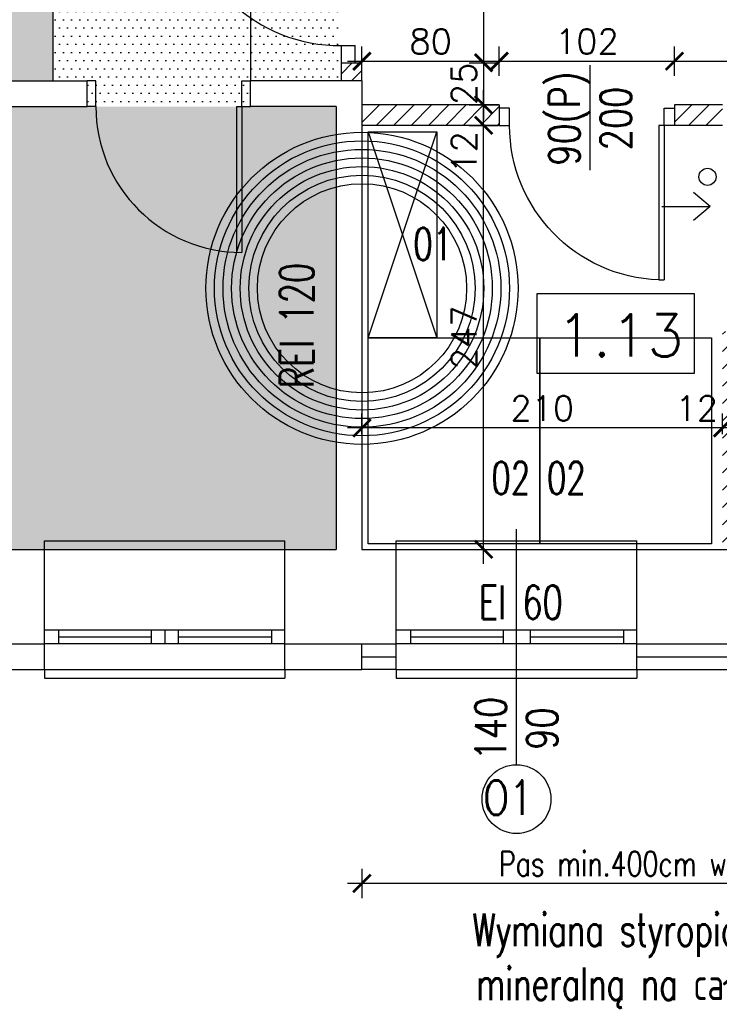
# Model space of a CAD drawing. Header units: millimetres. Extents: x 31969 to 285678, y -69766 to -1123.
# Tile 74 of 176: x 140259 to 140666, y -10870 to -10296. Entities that reach past the tile are written whole.
import ezdxf
from ezdxf.lldxf.tags import DXFTag

# ---------------------------------------------------------------- set-up
doc = ezdxf.new("R2010")
doc.units = ezdxf.units.MM
for name, color, linetype in [('a-izolacja 1', 3, 'Continuous'), ('a-opis 1', 3, 'Continuous'), ('a-opis 3', 15, 'Continuous'), ('a-opis stolarki 1', 3, 'Continuous'), ('a-opis stolarki 2', 1, 'Continuous'), ('a-opis technologii 2', 12, 'Continuous'), ('a-przekrój 1', 3, 'Continuous'), ('a-przekrój 2', 251, 'Continuous'), ('a-schody', 3, 'Continuous'), ('a-stolarka drzwiowa', 3, 'Continuous'), ('a-stolarka istniejąca', 3, 'Continuous'), ('a-stolarka okienna', 3, 'Continuous'), ('a-szkło', 4, 'Continuous'), ('a-szraf', 252, 'Continuous'), ('a-wentylacja', 3, 'Continuous'), ('a-wymiary', 11, 'Continuous'), ('a-wyposażenie', 84, 'Continuous'), ('a-ściany działowe projektowane', 5, 'Continuous'), ('a-ściany istniejące murowane', 6, 'Continuous')]:
    doc.layers.add(name, color=color, linetype=linetype)
doc.layers.add('a-pomocnicza', color=42, linetype='Continuous', plot=False)
doc.styles.add('MAREK', font='simplex.shx')
doc.styles.add('RS01507', font='romans.shx', dxfattribs={"width": 0.7, "height": 0.15})
doc.styles.add('WYMIAR', font='romans.shx', dxfattribs={"width": 0.8})
doc.linetypes.add('BATTING', pattern='A,0.0001,-0.1,[134,ltypeshp.shx,S=0.1,R=0,X=-0.1,Y=0],-0.2,[134,ltypeshp.shx,S=0.1,R=180,X=0.1,Y=0],-0.1', length=0.4001)
tags = doc.linetypes.add('DASHED', pattern=[0.75, 0.5, -0.25]).pattern_tags.tags
tags[6:7] = [DXFTag(74, 4), DXFTag(75, 0), DXFTag(340, '0'), DXFTag(46, 1.0), DXFTag(50, 0.0), DXFTag(44, 0.0), DXFTag(45, 0.0)]
tags[4:5] = [DXFTag(74, 4), DXFTag(75, 0), DXFTag(340, '0'), DXFTag(46, 1.0), DXFTag(50, 0.0), DXFTag(44, 0.0), DXFTag(45, 0.0)]
doc.dimstyles.new('MAREK', dxfattribs={"dimscale": 0.85, "dimtxt": 17, "dimasz": 12, "dimexe": 10, "dimexo": 0.625, "dimgap": 5, "dimtad": 1, "dimdec": 1, "dimdsep": 46, "dimtxsty": 'MAREK', "dimblk1": 'ARCHTICK', "dimblk2": 'ARCHTICK', "dimsah": 1, "dimcen": 2.5, "dimdle": 10, "dimadec": 0, "dimazin": 0, "dimtfac": 1, "dimtdec": 1, "dimtmove": 1, "dimatfit": 3, "dimldrblk": 'ARCHTICK', "dimfxl": 10, "dimfxlon": 1, "dimtolj": 1, "dimtzin": 0, "dimarcsym": 0})

# ---------------------------------------------------------------- blocks, each defined once
blk = doc.blocks.new('A$C42BE72CD')
at = {"layer": 'a-stolarka drzwiowa'}
for p, q in [((6, 99.95), (0, 99.95)), ((6, 89.95), (6, 99.95)), ((96, 89.95), (96, 99.95)), ((96, 99.95), (102, 99.95)), ((0, 89.95), (6, 89.95)), ((6, 89.95), (9, 89.95)), ((6, 89.95), (6, 0)), ((9, 89.95), (9, 0)), ((102, 89.95), (96, 89.95)), ((9, 0), (6, 0))]:
    blk.add_line(p, q, dxfattribs=at)
at = {"layer": 'a-stolarka drzwiowa', "linetype": 'DASHED', "lineweight": 25, "ltscale": 20}
blk.add_arc((6, 89.95), 90, 271.91021, 0, dxfattribs=at)
blk = doc.blocks.new('_ARCHTICK')
at = {"color": 0, "linetype": 'ByBlock', "const_width": 0.15}
blk.add_lwpolyline([(-0.5, -0.5), (0.5, 0.5)], dxfattribs=at)
blk = doc.blocks.new('*D142')
at = {"layer": 'a-wymiary', "color": 0, "lineweight": -2, "ltscale": 100}
for p, q in [((140668.07, -10537.93), (140668.07, -10525.86)), ((140680.07, -10537.93), (140680.07, -10525.86)), ((140688.57, -10534.36), (140659.57, -10534.36))]:
    blk.add_line(p, q, dxfattribs=at)
at = {"layer": 'DEFPOINTS', "color": 0, "ltscale": 100}
for p in [(140668.07, -10534.36), (140668.07, -10538.46), (140680.07, -10538.46)]:
    blk.add_point(p, dxfattribs=at)
at = {"layer": 'a-wymiary', "color": 0, "lineweight": -2, "ltscale": 100, "xscale": 10.2, "yscale": 10.2, "zscale": 10.2, "rotation": 180}
blk.add_blockref('_ARCHTICK', (140668.07, -10534.36), dxfattribs=at)
at = {"layer": 'a-wymiary', "color": 0, "lineweight": -2, "ltscale": 100, "xscale": 10.2, "yscale": 10.2, "zscale": 10.2}
blk.add_blockref('_ARCHTICK', (140680.07, -10534.36), dxfattribs=at)
at = {"layer": 'a-wymiary', "color": 0, "ltscale": 100, "insert": (140653.02, -10522.88), "char_height": 14.45, "attachment_point": 5, "style": 'MAREK'}
blk.add_mtext('\\A1;12', dxfattribs=at)
blk = doc.blocks.new('*D143')
at = {"layer": 'a-wymiary', "color": 0, "lineweight": -2, "ltscale": 100}
for p, q in [((140458.07, -10537.93), (140458.07, -10525.86)), ((140668.07, -10537.93), (140668.07, -10525.86)), ((140676.57, -10534.36), (140449.57, -10534.36))]:
    blk.add_line(p, q, dxfattribs=at)
at = {"layer": 'DEFPOINTS', "color": 0, "ltscale": 100}
for p in [(140458.07, -10534.36), (140458.07, -10538.46), (140668.07, -10538.46)]:
    blk.add_point(p, dxfattribs=at)
at = {"layer": 'a-wymiary', "color": 0, "lineweight": -2, "ltscale": 100, "xscale": 10.2, "yscale": 10.2, "zscale": 10.2, "rotation": 180}
blk.add_blockref('_ARCHTICK', (140458.07, -10534.36), dxfattribs=at)
at = {"layer": 'a-wymiary', "color": 0, "lineweight": -2, "ltscale": 100, "xscale": 10.2, "yscale": 10.2, "zscale": 10.2}
blk.add_blockref('_ARCHTICK', (140668.07, -10534.36), dxfattribs=at)
at = {"layer": 'a-wymiary', "color": 0, "ltscale": 100, "insert": (140563.07, -10522.88), "char_height": 14.45, "attachment_point": 5, "style": 'MAREK'}
blk.add_mtext('\\A1;210', dxfattribs=at)
blk = doc.blocks.new('*D155')
at = {"layer": 'a-wymiary', "color": 0, "lineweight": -2, "ltscale": 100}
for p, q in [((140528.93, -10613.6), (140528.93, -10349.6)), ((140520.43, -10358.1), (140537.43, -10358.1)), ((140520.43, -10605.1), (140537.43, -10605.1))]:
    blk.add_line(p, q, dxfattribs=at)
at = {"layer": 'DEFPOINTS', "color": 0, "ltscale": 100}
for p in [(140518.93, -10358.1), (140528.93, -10358.1), (140518.93, -10605.1)]:
    blk.add_point(p, dxfattribs=at)
at = {"layer": 'a-wymiary', "color": 0, "lineweight": -2, "ltscale": 100, "xscale": 10.2, "yscale": 10.2, "zscale": 10.2}
for p, rotation in [((140528.93, -10358.1), 90), ((140528.93, -10605.1), 270)]:
    blk.add_blockref('_ARCHTICK', p, dxfattribs=dict(at, rotation=rotation))
at = {"layer": 'a-wymiary', "color": 0, "ltscale": 100, "insert": (140517.46, -10481.6), "char_height": 14.45, "attachment_point": 5, "rotation": 90, "style": 'MAREK'}
blk.add_mtext('\\A1;247', dxfattribs=at)
blk = doc.blocks.new('*D156')
at = {"layer": 'a-wymiary', "color": 0, "lineweight": -2, "ltscale": 100}
for p, q in [((140528.93, -10366.6), (140528.93, -10337.6)), ((140521.87, -10346.1), (140537.43, -10346.1)), ((140520.43, -10358.1), (140537.43, -10358.1))]:
    blk.add_line(p, q, dxfattribs=at)
at = {"layer": 'DEFPOINTS', "color": 0, "ltscale": 100}
for p in [(140521.33, -10346.1), (140528.93, -10346.1), (140518.93, -10358.1)]:
    blk.add_point(p, dxfattribs=at)
at = {"layer": 'a-wymiary', "color": 0, "lineweight": -2, "ltscale": 100, "xscale": 10.2, "yscale": 10.2, "zscale": 10.2}
for p, rotation in [((140528.93, -10346.1), 90), ((140528.93, -10358.1), 270)]:
    blk.add_blockref('_ARCHTICK', p, dxfattribs=dict(at, rotation=rotation))
at = {"layer": 'a-wymiary', "color": 0, "ltscale": 100, "insert": (140517.46, -10373.8), "char_height": 14.45, "attachment_point": 5, "rotation": 90, "style": 'MAREK'}
blk.add_mtext('\\A1;12', dxfattribs=at)
blk = doc.blocks.new('*D157')
at = {"layer": 'a-wymiary', "color": 0, "lineweight": -2, "ltscale": 100}
for p, q in [((140679.86, -10354.6), (140679.86, -10192.6)), ((140671.36, -10201.1), (140688.36, -10201.1)), ((140672.79, -10346.1), (140688.36, -10346.1))]:
    blk.add_line(p, q, dxfattribs=at)
at = {"layer": 'DEFPOINTS', "color": 0, "ltscale": 100}
for p in [(140663.14, -10201.1), (140679.86, -10201.1), (140672.26, -10346.1)]:
    blk.add_point(p, dxfattribs=at)
at = {"layer": 'a-wymiary', "color": 0, "lineweight": -2, "ltscale": 100, "xscale": 10.2, "yscale": 10.2, "zscale": 10.2}
for p, rotation in [((140679.86, -10201.1), 90), ((140679.86, -10346.1), 270)]:
    blk.add_blockref('_ARCHTICK', p, dxfattribs=dict(at, rotation=rotation))
at = {"layer": 'a-wymiary', "color": 0, "ltscale": 100, "insert": (140668.38, -10273.6), "char_height": 14.45, "attachment_point": 5, "rotation": 90, "style": 'MAREK'}
blk.add_mtext('\\A1;145', dxfattribs=at)
blk = doc.blocks.new('*D161')
at = {"layer": 'a-wymiary', "color": 0, "lineweight": -2, "ltscale": 100}
for p, q in [((140458.07, -10791.22), (140458.07, -10808.22)), ((140858.07, -10791.22), (140858.07, -10808.22)), ((140866.57, -10799.72), (140449.57, -10799.72))]:
    blk.add_line(p, q, dxfattribs=at)
at = {"layer": 'DEFPOINTS', "color": 0, "ltscale": 100}
for p in [(140458.07, -10779.77), (140858.07, -10779.77), (140458.07, -10799.72)]:
    blk.add_point(p, dxfattribs=at)
at = {"layer": 'a-wymiary', "color": 0, "lineweight": -2, "ltscale": 100, "xscale": 10.2, "yscale": 10.2, "zscale": 10.2, "rotation": 180}
blk.add_blockref('_ARCHTICK', (140458.07, -10799.72), dxfattribs=at)
at = {"layer": 'a-wymiary', "color": 0, "lineweight": -2, "ltscale": 100, "xscale": 10.2, "yscale": 10.2, "zscale": 10.2}
blk.add_blockref('_ARCHTICK', (140858.07, -10799.72), dxfattribs=at)
at = {"layer": 'a-wymiary', "color": 0, "ltscale": 100, "insert": (140658.07, -10788.24), "char_height": 14.45, "attachment_point": 5, "style": 'MAREK'}
blk.add_mtext('\\A1;{\\W0.75;Pas min.400cm wełna mineralna}', dxfattribs=at)
blk = doc.blocks.new('*D174')
at = {"layer": 'a-wymiary', "color": 0, "lineweight": -2, "ltscale": 100}
for p, q in [((140458.07, -10329.16), (140458.07, -10312.16)), ((140538.07, -10329.16), (140538.07, -10312.16)), ((140449.57, -10320.66), (140546.57, -10320.66))]:
    blk.add_line(p, q, dxfattribs=at)
at = {"layer": 'DEFPOINTS', "color": 0, "ltscale": 100}
for p in [(140538.07, -10320.66), (140458.07, -10352.39), (140538.07, -10352.39)]:
    blk.add_point(p, dxfattribs=at)
at = {"layer": 'a-wymiary', "color": 0, "lineweight": -2, "ltscale": 100, "xscale": 10.2, "yscale": 10.2, "zscale": 10.2, "rotation": 180}
blk.add_blockref('_ARCHTICK', (140458.07, -10320.66), dxfattribs=at)
at = {"layer": 'a-wymiary', "color": 0, "lineweight": -2, "ltscale": 100, "xscale": 10.2, "yscale": 10.2, "zscale": 10.2}
blk.add_blockref('_ARCHTICK', (140538.07, -10320.66), dxfattribs=at)
at = {"layer": 'a-wymiary', "color": 0, "ltscale": 100, "insert": (140498.07, -10309.18), "char_height": 14.45, "attachment_point": 5, "style": 'MAREK'}
blk.add_mtext('\\A1;80', dxfattribs=at)
blk = doc.blocks.new('*D175')
at = {"layer": 'a-wymiary', "color": 0, "lineweight": -2, "ltscale": 100}
for p, q in [((140538.07, -10329.16), (140538.07, -10312.16)), ((140640.07, -10329.16), (140640.07, -10312.16)), ((140529.57, -10320.66), (140648.57, -10320.66))]:
    blk.add_line(p, q, dxfattribs=at)
at = {"layer": 'DEFPOINTS', "color": 0, "ltscale": 100}
for p in [(140640.07, -10320.66), (140538.07, -10352.39), (140640.07, -10352.39)]:
    blk.add_point(p, dxfattribs=at)
at = {"layer": 'a-wymiary', "color": 0, "lineweight": -2, "ltscale": 100, "xscale": 10.2, "yscale": 10.2, "zscale": 10.2, "rotation": 180}
blk.add_blockref('_ARCHTICK', (140538.07, -10320.66), dxfattribs=at)
at = {"layer": 'a-wymiary', "color": 0, "lineweight": -2, "ltscale": 100, "xscale": 10.2, "yscale": 10.2, "zscale": 10.2}
blk.add_blockref('_ARCHTICK', (140640.07, -10320.66), dxfattribs=at)
at = {"layer": 'a-wymiary', "color": 0, "ltscale": 100, "insert": (140589.07, -10309.18), "char_height": 14.45, "attachment_point": 5, "style": 'MAREK'}
blk.add_mtext('\\A1;102', dxfattribs=at)
blk = doc.blocks.new('*D176')
at = {"layer": 'a-wymiary', "color": 0, "lineweight": -2, "ltscale": 100}
for p, q in [((140640.07, -10329.16), (140640.07, -10312.16)), ((140761.07, -10329.16), (140761.07, -10312.16)), ((140631.57, -10320.66), (140769.57, -10320.66))]:
    blk.add_line(p, q, dxfattribs=at)
at = {"layer": 'DEFPOINTS', "color": 0, "ltscale": 100}
for p in [(140761.07, -10320.66), (140640.07, -10352.39), (140761.07, -10352.62)]:
    blk.add_point(p, dxfattribs=at)
at = {"layer": 'a-wymiary', "color": 0, "lineweight": -2, "ltscale": 100, "xscale": 10.2, "yscale": 10.2, "zscale": 10.2, "rotation": 180}
blk.add_blockref('_ARCHTICK', (140640.07, -10320.66), dxfattribs=at)
at = {"layer": 'a-wymiary', "color": 0, "lineweight": -2, "ltscale": 100, "xscale": 10.2, "yscale": 10.2, "zscale": 10.2}
blk.add_blockref('_ARCHTICK', (140761.07, -10320.66), dxfattribs=at)
at = {"layer": 'a-wymiary', "color": 0, "ltscale": 100, "insert": (140700.57, -10309.18), "char_height": 14.45, "attachment_point": 5, "style": 'MAREK'}
blk.add_mtext('\\A1;121', dxfattribs=at)
blk = doc.blocks.new('*D816')
at = {"layer": 'a-wymiary', "color": 0, "lineweight": -2, "ltscale": 100}
for p, q in [((140528.93, -10203.1), (140528.93, -10330.1)), ((140520.43, -10211.6), (140537.43, -10211.6)), ((140520.43, -10321.6), (140537.43, -10321.6))]:
    blk.add_line(p, q, dxfattribs=at)
at = {"layer": 'DEFPOINTS', "color": 0, "ltscale": 100}
for p in [(140458.07, -10211.6), (140458.07, -10321.6), (140528.93, -10321.6)]:
    blk.add_point(p, dxfattribs=at)
at = {"layer": 'a-wymiary', "color": 0, "lineweight": -2, "ltscale": 100, "xscale": 10.2, "yscale": 10.2, "zscale": 10.2}
for p, rotation in [((140528.93, -10211.6), 90), ((140528.93, -10321.6), 270)]:
    blk.add_blockref('_ARCHTICK', p, dxfattribs=dict(at, rotation=rotation))
at = {"layer": 'a-wymiary', "color": 0, "ltscale": 100, "insert": (140517.46, -10266.6), "char_height": 14.45, "attachment_point": 5, "rotation": 90, "style": 'MAREK'}
blk.add_mtext('\\A1;110', dxfattribs=at)
blk = doc.blocks.new('*D817')
at = {"layer": 'a-wymiary', "color": 0, "lineweight": -2, "ltscale": 100}
for p, q in [((140528.93, -10313.1), (140528.93, -10354.6)), ((140520.43, -10321.6), (140537.43, -10321.6)), ((140520.43, -10346.1), (140537.43, -10346.1))]:
    blk.add_line(p, q, dxfattribs=at)
at = {"layer": 'DEFPOINTS', "color": 0, "ltscale": 100}
for p in [(140458.07, -10321.6), (140458.07, -10346.1), (140528.93, -10346.1)]:
    blk.add_point(p, dxfattribs=at)
at = {"layer": 'a-wymiary', "color": 0, "lineweight": -2, "ltscale": 100, "xscale": 10.2, "yscale": 10.2, "zscale": 10.2}
for p, rotation in [((140528.93, -10321.6), 90), ((140528.93, -10346.1), 270)]:
    blk.add_blockref('_ARCHTICK', p, dxfattribs=dict(at, rotation=rotation))
at = {"layer": 'a-wymiary', "color": 0, "ltscale": 100, "insert": (140517.46, -10333.85), "char_height": 14.45, "attachment_point": 5, "rotation": 90, "style": 'MAREK'}
blk.add_mtext('\\A1;25', dxfattribs=at)

msp = doc.modelspace()

# ---------------------------------------------------------------- hatches: boundary and pattern name
at = {"layer": 'a-przekrój 2', "ltscale": 0.1}
h = msp.add_hatch(dxfattribs=at)
h.set_pattern_fill('LINE', color=256, scale=2.25, angle=45)
h.paths.add_polyline_path([(140458.07, -10201.1), (140446.07, -10201.1), (140446.07, -10211.6), (140454.07, -10211.6), (140458.07, -10211.6)])
h.paths.add_polyline_path([(140458.07, -10321.6), (140446.07, -10321.6), (140446.07, -10332.1), (140458.07, -10332.1)])
h = msp.add_hatch(dxfattribs=at)
h.set_pattern_fill('LINE', color=256, scale=2.25, angle=45)
h.paths.add_polyline_path([(140680.07, -10478.1), (140668.07, -10478.1), (140668.07, -10605.1), (140680.07, -10605.1)])
h.paths.add_polyline_path([(140761.07, -10346.1), (140693.07, -10346.1), (140693.07, -10358.1), (140761.07, -10358.1)])
h.paths.add_polyline_path([(140873.07, -10346.1), (140863.07, -10346.1), (140863.07, -10358.1), (140873.07, -10358.1)])
h.paths.add_polyline_path([(140668.07, -10346.1), (140640.07, -10346.1), (140640.07, -10358.1), (140668.07, -10358.1)])
h.paths.add_polyline_path([(140538.07, -10346.1), (140458.07, -10346.1), (140458.07, -10358.1), (140538.07, -10358.1)])
at = {"layer": 'a-szraf', "ltscale": 30}
h = msp.add_hatch(dxfattribs=at)
h.set_pattern_fill('DOTS', color=256, scale=3)
h.set_pattern_definition([(0, (0, -3342.232), (2.38125, 4.7625), [0, -4.7625])])
h.paths.add_polyline_path([(140443.07, -10347.1), (140213.07, -10347.1), (140213.07, -10605.1), (140443.07, -10605.1)])
h.paths.add_polyline_path([(140278.07, -10201.1), (140213.07, -10201.1), (140213.07, -10332.1), (140278.07, -10332.1)])
h.paths.add_polyline_path([(140663.07, -9604.1), (140213.07, -9604.1), (140213.07, -10157.1), (140663.07, -10157.1)])
h = msp.add_hatch(dxfattribs=at)
h.set_pattern_fill('DOTS', color=256, scale=3)
h.paths.add_polyline_path([(140393.07, -10332.1), (140298.07, -10332.1), (140298.07, -10347.1), (140393.07, -10347.1)])
h.paths.add_polyline_path([(140446.07, -10201.1), (140278.07, -10201.1), (140278.07, -10332.1), (140446.07, -10332.1)])

# ---------------------------------------------------------------- linework, layer by layer
at = {"layer": 'a-izolacja 1'}
for p, q in [((140213.07, -10660.1), (140273.07, -10660.1)), ((140413.07, -10660.1), (140458.07, -10660.1)), ((140618.07, -10675.1), (140618.07, -10660.1)), ((140478.07, -10675.1), (140458.07, -10675.1)), ((140618.07, -10675.1), (140713.07, -10675.1))]:
    msp.add_line(p, q, dxfattribs=at)
at = {"layer": 'a-opis 3'}
msp.add_lwpolyline([(140651.84, -10456.2), (140559.93, -10456.2), (140559.93, -10502.44), (140651.84, -10502.44)], close=True, dxfattribs=at)
at = {"layer": 'a-opis stolarki 1'}
msp.add_line((140591.07, -10384.23), (140591.07, -10322.94), dxfattribs=at)
at = {"layer": 'a-opis stolarki 2'}
msp.add_line((140548.07, -10730.53), (140548.07, -10593.4), dxfattribs=at)
msp.add_circle((140548.07, -10750.57), 20.05, dxfattribs=at)
at = {"layer": 'a-pomocnicza', "ltscale": 100}
for radius in [90.92, 85.92, 80.92, 75.92, 70.92, 65.92, 60.92]:
    msp.add_circle((140458.07, -10452.98), radius, dxfattribs=at)
at = {"layer": 'a-przekrój 1', "ltscale": 100}
msp.add_circle((140659.32, -10388.02), 5, dxfattribs=at)
at = {"layer": 'a-przekrój 2', "linetype": 'BATTING', "ltscale": 15}
for p, q in [((140458.07, -10667.6), (140478.07, -10667.6)), ((140618.07, -10667.6), (140713.07, -10667.6))]:
    msp.add_line(p, q, dxfattribs=at)
at = {"layer": 'a-schody'}
for p, q in [((140278.07, -10201.1), (140278.07, -10332.1)), ((140393.07, -10201.1), (140393.07, -10332.1))]:
    msp.add_line(p, q, dxfattribs=at)
at = {"layer": 'a-stolarka drzwiowa'}
for p, q in [((140446.07, -10321.6), (140446.07, -10311.6)), ((140446.07, -10311.6), (140454.07, -10311.6)), ((140454.07, -10321.6), (140454.07, -10311.6)), ((140446.07, -10321.6), (140454.07, -10321.6))]:
    msp.add_line(p, q, dxfattribs=at)
at = {"layer": 'a-stolarka drzwiowa', "linetype": 'DASHED', "lineweight": 25, "ltscale": 20}
msp.add_arc((140445.07, -10220.6), 91, 182.51931, 270.52078, dxfattribs=at)
at = {"layer": 'a-stolarka istniejąca', "ltscale": 40}
for p, q in [((140303.07, -10332.1), (140298.07, -10332.1)), ((140303.07, -10347.1), (140303.07, -10332.1)), ((140388.07, -10332.1), (140393.07, -10332.1)), ((140388.07, -10347.1), (140388.07, -10332.1)), ((140388.07, -10332.1), (140393.07, -10332.1)), ((140303.07, -10347.1), (140298.07, -10347.1)), ((140385.07, -10347.1), (140385.07, -10432.04)), ((140385.07, -10347.1), (140388.07, -10347.1)), ((140388.07, -10347.1), (140388.07, -10432.1)), ((140388.07, -10347.1), (140393.07, -10347.1))]:
    msp.add_line(p, q, dxfattribs=at)
msp.add_arc((140388.07, -10347.1), 85, 180, 270, dxfattribs=at)
at = {"layer": 'a-stolarka okienna', "ltscale": 40}
for p, q in [((140273.07, -10605.1), (140273.07, -10600.1)), ((140273.07, -10600.1), (140413.07, -10600.1)), ((140413.07, -10605.1), (140413.07, -10600.1)), ((140478.07, -10605.1), (140478.07, -10600.1)), ((140478.07, -10600.1), (140618.07, -10600.1)), ((140618.07, -10605.1), (140618.07, -10600.1)), ((140273.07, -10675.1), (140273.07, -10680.1)), ((140413.07, -10675.1), (140413.07, -10680.1)), ((140478.07, -10675.1), (140478.07, -10680.1)), ((140618.07, -10675.1), (140618.07, -10680.1)), ((140273.07, -10680.1), (140413.07, -10680.1)), ((140478.07, -10680.1), (140618.07, -10680.1))]:
    msp.add_line(p, q, dxfattribs=at)
at = {"layer": 'a-stolarka okienna', "linetype": 'DASHED', "lineweight": 25, "ltscale": 20}
for p, q in [((140273.07, -10605.1), (140413.07, -10605.1)), ((140478.07, -10605.1), (140618.07, -10605.1)), ((140273.07, -10675.1), (140413.07, -10675.1)), ((140478.07, -10675.1), (140618.07, -10675.1))]:
    msp.add_line(p, q, dxfattribs=at)
at = {"layer": 'a-stolarka okienna'}
for p, q in [((140413.07, -10652.1), (140273.3, -10652.1)), ((140281.3, -10652.1), (140281.3, -10660.1)), ((140335.3, -10652.1), (140335.3, -10660.1)), ((140343.18, -10652.1), (140343.18, -10660.1)), ((140351.07, -10652.1), (140351.07, -10660.1)), ((140405.3, -10652.1), (140405.3, -10660.1)), ((140618.07, -10652.1), (140478.3, -10652.1)), ((140486.3, -10652.1), (140486.3, -10660.1)), ((140540.3, -10652.1), (140540.3, -10660.1)), ((140556.07, -10652.1), (140556.07, -10660.1)), ((140610.3, -10652.1), (140610.3, -10660.1)), ((140413.07, -10660.1), (140273.07, -10660.1)), ((140618.07, -10660.1), (140478.07, -10660.1))]:
    msp.add_line(p, q, dxfattribs=at)
at = {"layer": 'a-szkło', "ltscale": 2}
for p, q in [((140281.3, -10656.1), (140335.3, -10656.1)), ((140351.07, -10656.1), (140405.3, -10656.1)), ((140486.3, -10656.1), (140540.3, -10656.1)), ((140556.07, -10656.1), (140610.3, -10656.1))]:
    msp.add_line(p, q, dxfattribs=at)
at = {"layer": 'a-wentylacja', "linetype": 'DASHED', "ltscale": 0.009}
for p, q in [((140660.83, -10405.37), (140651.08, -10397.22)), ((140632.71, -10405.37), (140660.83, -10405.37)), ((140660.83, -10405.37), (140651.08, -10413.52))]:
    msp.add_line(p, q, dxfattribs=at)
at = {"layer": 'a-wyposażenie'}
for p, q in [((140461.65, -10481.82), (140501.65, -10361.82)), ((140461.65, -10361.82), (140501.65, -10481.82))]:
    msp.add_line(p, q, dxfattribs=at)
for points in [[(140461.65, -10481.82), (140461.65, -10361.82), (140501.65, -10361.82), (140501.65, -10481.82)], [(140461.65, -10601.82), (140461.65, -10481.82), (140561.65, -10481.82), (140561.65, -10601.82)], [(140561.65, -10601.82), (140561.65, -10481.82), (140661.65, -10481.82), (140661.65, -10601.82)]]:
    msp.add_lwpolyline(points, close=True, dxfattribs=at)
at = {"layer": 'a-ściany działowe projektowane', "ltscale": 20}
for p, q in [((140446.07, -10332.1), (140446.07, -10321.6)), ((140446.07, -10321.6), (140458.07, -10321.6)), ((140458.07, -10332.1), (140458.07, -10321.6)), ((140538.07, -10346.1), (140458.07, -10346.1)), ((140538.07, -10346.1), (140538.07, -10358.1)), ((140668.07, -10346.1), (140640.07, -10346.1)), ((140640.07, -10346.1), (140640.07, -10358.1)), ((140538.07, -10358.1), (140458.07, -10358.1)), ((140668.07, -10358.1), (140640.07, -10358.1))]:
    msp.add_line(p, q, dxfattribs=at)
at = {"layer": 'a-ściany istniejące murowane'}
for p, q in [((140213.07, -10332.1), (140298.07, -10332.1)), ((140298.07, -10347.1), (140298.07, -10332.1)), ((140393.07, -10347.1), (140393.07, -10332.1)), ((140458.07, -10332.1), (140393.07, -10332.1)), ((140458.07, -10332.1), (140458.07, -10605.1)), ((140213.07, -10347.1), (140298.07, -10347.1)), ((140443.07, -10347.1), (140393.07, -10347.1)), ((140443.07, -10347.1), (140443.07, -10605.1)), ((140213.07, -10605.1), (140273.07, -10605.1)), ((140273.07, -10675.1), (140273.07, -10605.1)), ((140413.07, -10675.1), (140413.07, -10605.1)), ((140413.07, -10605.1), (140443.07, -10605.1)), ((140458.07, -10605.1), (140478.07, -10605.1)), ((140478.07, -10675.1), (140478.07, -10605.1)), ((140618.07, -10605.1), (140713.07, -10605.1)), ((140618.07, -10660.1), (140618.07, -10605.1)), ((140458.07, -10675.1), (140458.07, -10660.1)), ((140458.07, -10660.1), (140478.07, -10660.1)), ((140618.07, -10660.1), (140713.07, -10660.1)), ((140213.07, -10675.1), (140273.07, -10675.1)), ((140413.07, -10675.1), (140458.07, -10675.1))]:
    msp.add_line(p, q, dxfattribs=at)

# ---------------------------------------------------------------- block references
at = {"layer": 'a-stolarka drzwiowa', "ltscale": 100, "xscale": -1}
msp.add_blockref('A$C42BE72CD', (140640.07, -10448.05), dxfattribs=at)

# ---------------------------------------------------------------- texts
at = {"layer": 'a-opis 1', "ltscale": 40, "insert": (140849, -10905.51), "char_height": 18.9125, "width": 388.2025, "attachment_point": 9, "style": 'RS01507'}
msp.add_mtext('\\pxqc,t5;Wymiana styropianu na wełnę mineralną na całej wysokości kondygnacji podpiwniczenia', dxfattribs=at)
at = {"layer": 'a-opis 3', "style": 'MAREK'}
msp.add_text('1.13', height=24.659, dxfattribs=at).set_placement((140571.4, -10492.73))
at = {"layer": 'a-opis 3', "ltscale": 40, "insert": (140429.92, -10799.47), "char_height": 19.613, "width": 649.6209, "attachment_point": 7, "rotation": 90, "style": 'RS01507'}
msp.add_mtext('\\pxqc;REI 120', dxfattribs=at)
at = {"layer": 'a-opis 3', "ltscale": 40, "insert": (140225.78, -10645.72), "char_height": 19.613, "width": 649.6209, "attachment_point": 7, "style": 'RS01507'}
msp.add_mtext('\\pxqc;EI 60', dxfattribs=at)
at = {"layer": 'a-opis stolarki 1', "insert": (140614.94, -10336.16), "char_height": 18, "width": 35.8438, "attachment_point": 9, "rotation": 90, "style": 'WYMIAR'}
msp.add_mtext('\\pxqc;\\P90(P)\\P200', dxfattribs=at)
at = {"layer": 'a-opis stolarki 2', "insert": (140572.05, -10727.41), "char_height": 18, "width": 35.8438, "attachment_point": 7, "rotation": 90, "style": 'WYMIAR'}
msp.add_mtext('\\pxqc;\\P140\\P90', dxfattribs=at)
at = {"layer": 'a-opis stolarki 2', "insert": (140557.53, -10759.75), "char_height": 20.047, "width": 23.6587, "attachment_point": 9, "style": 'WYMIAR'}
msp.add_mtext('O1', dxfattribs=at)
at = {"layer": 'a-opis technologii 2', "ltscale": 40, "style": 'RS01507', "width": 0.7}
for s, p in [('01', (140488.01, -10436.56)), ('02', (140533.48, -10572.88)), ('02', (140565.83, -10572.88))]:
    msp.add_text(s, height=18.813, dxfattribs=at).set_placement(p)

# ---------------------------------------------------------------- dimensions: what is measured, and where the dimension line sits
at = {"layer": 'a-wymiary', "ltscale": 100}
for base, p1, p2, picture, middle in [((140679.86, -10201.1), (140672.26, -10346.1), (140663.14, -10201.1), '*D157', (140668.38, -10273.6)), ((140528.93, -10321.6), (140458.07, -10211.6), (140458.07, -10321.6), '*D816', (140517.46, -10266.6)), ((140528.93, -10358.1), (140518.93, -10605.1), (140518.93, -10358.1), '*D155', (140517.46, -10481.6))]:
    dim = msp.add_linear_dim(base=base, p1=p1, p2=p2, angle=90, dimstyle='MAREK', dxfattribs=at)
    dim.commit()
    dim.dimension.update_dxf_attribs({"geometry": picture, "text_midpoint": middle})
for base, p1, p2, picture, middle in [((140538.07, -10320.66), (140458.07, -10352.39), (140538.07, -10352.39), '*D174', (140498.07, -10309.18)), ((140640.07, -10320.66), (140538.07, -10352.39), (140640.07, -10352.39), '*D175', (140589.07, -10309.18)), ((140761.07, -10320.66), (140640.07, -10352.39), (140761.07, -10352.62), '*D176', (140700.57, -10309.18)), ((140458.07, -10534.36), (140668.07, -10538.46), (140458.07, -10538.46), '*D143', (140563.07, -10522.88))]:
    dim = msp.add_linear_dim(base=base, p1=p1, p2=p2, dimstyle='MAREK', dxfattribs=at)
    dim.commit()
    dim.dimension.update_dxf_attribs({"geometry": picture, "text_midpoint": middle})
dim = msp.add_linear_dim(base=(140528.93, -10346.1), p1=(140458.07, -10321.6), p2=(140458.07, -10346.1), angle=90, text='25', dimstyle='MAREK', dxfattribs=at)
dim.commit()
dim.dimension.update_dxf_attribs({"geometry": '*D817', "text_midpoint": (140528.93, -10333.85), "dimtype": 160})
dim = msp.add_linear_dim(base=(140528.93, -10346.1), p1=(140518.93, -10358.1), p2=(140521.33, -10346.1), angle=90, dimstyle='MAREK', dxfattribs=at)
dim.commit()
dim.dimension.update_dxf_attribs({"geometry": '*D156', "text_midpoint": (140528.93, -10373.8), "dimtype": 160})
dim = msp.add_linear_dim(base=(140668.07, -10534.36), p1=(140680.07, -10538.46), p2=(140668.07, -10538.46), dimstyle='MAREK', dxfattribs=at)
dim.commit()
dim.dimension.update_dxf_attribs({"geometry": '*D142', "text_midpoint": (140653.02, -10534.36), "dimtype": 160})
dim = msp.add_aligned_dim(p1=(140858.07, -10779.77), p2=(140458.07, -10779.77), distance=19.94, text='{\\W0.75;Pas min.400cm wełna mineralna}', dimstyle='MAREK', dxfattribs=at)
dim.commit()
dim.dimension.update_dxf_attribs({"geometry": '*D161', "text_midpoint": (140658.07, -10788.24)})

doc.saveas('drawing.dxf')
